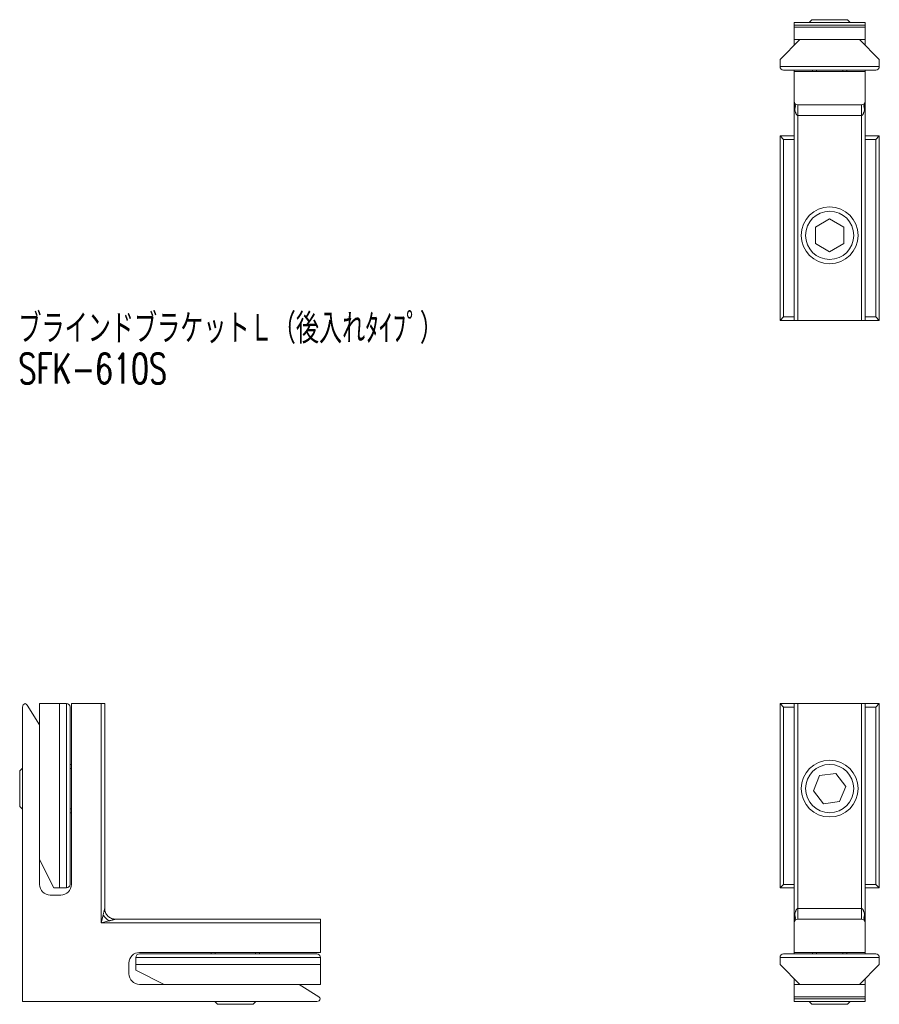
# Model space of a CAD drawing. Header units: millimetres. Extents: x 134 to 255, y 91 to 230.
import ezdxf

# ---------------------------------------------------------------- set-up
doc = ezdxf.new("R2010")
doc.units = ezdxf.units.MM
doc.styles.add('SLDTEXTSTYLE0', font='TXT', dxfattribs={"width": 0.7, "bigfont": 'bigfont'})

# ---------------------------------------------------------------- blocks, each defined once
blk = doc.blocks.new('SW_NOTE_0')
at = {"color": 0, "linetype": 'Continuous', "lineweight": 0, "attachment_point": 1, "style": 'SLDTEXTSTYLE0'}
for s, insert, char_height in [('ブラインドブラケットＬ（後入れﾀｲﾌﾟ）', (0, 5.46), 4.2333), ('SFK-610S', (0, -0.19), 4.233)]:
    blk.add_mtext(s, dxfattribs=dict(at, insert=insert, char_height=char_height))

msp = doc.modelspace()

# ---------------------------------------------------------------- linework, layer by layer
at = {"color": 7, "linetype": 'Continuous', "lineweight": 15}
for p, q in [((243.07, 229.34), (243.07, 229.71)), ((243.07, 229.71), (253.07, 229.71)), ((243.07, 229.06), (243.07, 229.34)), ((243.07, 229.34), (253.07, 229.34)), ((243.07, 227.31), (243.07, 229.06)), ((253.07, 229.06), (243.07, 229.06)), ((245.57, 230.11), (245.17, 229.71)), ((245.57, 230.11), (250.57, 230.11)), ((250.97, 229.71), (250.57, 230.11)), ((253.07, 229.71), (253.07, 229.34)), ((253.07, 229.34), (253.07, 229.06)), ((253.07, 227.31), (253.07, 229.06)), ((241.07, 224.51), (243.87, 227.31)), ((243.07, 226.51), (243.07, 227.31)), ((243.87, 227.31), (243.07, 227.31)), ((243.87, 227.31), (252.27, 227.31)), ((253.07, 227.31), (252.27, 227.31)), ((252.27, 227.31), (255.07, 224.51)), ((253.07, 227.31), (253.07, 226.51)), ((241.07, 223.51), (241.07, 224.51)), ((241.07, 223.51), (255.07, 223.51)), ((255.07, 224.51), (255.07, 223.51)), ((254.57, 223.01), (241.57, 223.01)), ((243.07, 222.81), (243.07, 223.01)), ((243.07, 218.61), (243.07, 222.81)), ((253.07, 222.81), (243.07, 222.81)), ((253.07, 223.01), (253.07, 222.81)), ((253.07, 218.61), (253.07, 222.81)), ((243.07, 187.71), (243.07, 218.61)), ((243.57, 218.11), (252.57, 218.11)), ((253.07, 218.61), (253.07, 187.71)), ((252.57, 216.61), (243.57, 216.61)), ((243.57, 216.61), (243.57, 187.71)), ((252.57, 187.71), (252.57, 216.61)), ((241.07, 213.72), (243.07, 213.72)), ((241.07, 213.72), (241.57, 213.22)), ((241.07, 187.72), (241.07, 213.72)), ((241.57, 213.22), (241.57, 188.22)), ((253.07, 213.72), (255.07, 213.72)), ((255.07, 213.72), (254.57, 213.22)), ((254.57, 188.22), (254.57, 213.22)), ((255.07, 213.72), (255.07, 187.72)), ((248.07, 202.02), (246.07, 200.86)), ((250.07, 200.86), (248.07, 202.02)), ((246.07, 200.86), (246.07, 198.55)), ((250.07, 198.55), (250.07, 200.86)), ((246.07, 198.55), (248.07, 197.4)), ((248.07, 197.4), (250.07, 198.55)), ((241.07, 187.72), (241.57, 188.22)), ((243.07, 187.72), (241.07, 187.72)), ((243.57, 187.71), (243.07, 187.71)), ((243.57, 187.71), (252.57, 187.71)), ((253.07, 187.71), (252.57, 187.71)), ((255.07, 187.72), (253.07, 187.72)), ((255.07, 187.72), (254.57, 188.22)), ((136.68, 130.73), (134.93, 133.49)), ((139.48, 133.73), (136.68, 133.73)), ((136.68, 130.73), (136.68, 133.73)), ((140.48, 133.73), (139.48, 133.73)), ((139.48, 107.73), (139.48, 133.73)), ((140.48, 107.73), (140.48, 133.73)), ((141.18, 108.23), (141.18, 133.73)), ((145.38, 133.73), (141.18, 133.73)), ((145.38, 133.73), (145.88, 133.73)), ((145.38, 102.83), (145.38, 133.73)), ((145.88, 133.73), (145.88, 104.83)), ((241.07, 133.73), (243.07, 133.73)), ((241.07, 133.73), (241.57, 133.23)), ((241.07, 107.73), (241.07, 133.73)), ((243.07, 102.83), (243.07, 133.73)), ((243.07, 133.73), (243.57, 133.73)), ((243.57, 133.73), (252.57, 133.73)), ((243.57, 133.73), (243.57, 104.83)), ((252.57, 133.73), (253.07, 133.73)), ((252.57, 104.83), (252.57, 133.73)), ((253.07, 133.73), (253.07, 102.83)), ((253.07, 133.73), (255.07, 133.73)), ((255.07, 133.73), (254.57, 133.23)), ((255.07, 133.73), (255.07, 107.73)), ((134.28, 133.23), (134.28, 91.73)), ((140.98, 133.23), (140.98, 108.23)), ((241.57, 133.23), (241.57, 108.23)), ((254.57, 108.23), (254.57, 133.23)), ((136.68, 108.23), (136.68, 130.73)), ((141.18, 125.13), (140.98, 125.13)), ((134.28, 124.63), (133.88, 124.23)), ((133.88, 119.23), (133.88, 124.23)), ((246.66, 123.56), (245.78, 121.43)), ((248.95, 123.86), (246.66, 123.56)), ((250.36, 122.03), (248.95, 123.86)), ((245.78, 121.43), (247.18, 119.59)), ((249.47, 119.89), (250.36, 122.03)), ((247.18, 119.59), (249.47, 119.89)), ((133.88, 119.23), (134.28, 118.83)), ((140.98, 118.33), (141.18, 118.33)), ((136.68, 111.73), (138.68, 107.73)), ((139.48, 107.73), (138.68, 107.73)), ((140.48, 107.73), (139.48, 107.73)), ((241.07, 107.73), (241.57, 108.23)), ((243.07, 107.73), (241.07, 107.73)), ((255.07, 107.73), (253.07, 107.73)), ((255.07, 107.73), (254.57, 108.23)), ((139.68, 106.73), (138.18, 106.73)), ((243.57, 104.83), (252.57, 104.83)), ((145.38, 102.83), (145.65, 103.89)), ((146.45, 103.09), (145.38, 102.83)), ((176.28, 102.83), (145.38, 102.83)), ((147.38, 103.33), (176.28, 103.33)), ((176.28, 103.33), (176.28, 102.83)), ((176.28, 98.63), (176.28, 102.83)), ((243.07, 98.63), (243.07, 102.83)), ((243.57, 103.33), (252.57, 103.33)), ((253.07, 98.63), (253.07, 102.83)), ((150.78, 98.63), (176.28, 98.63)), ((160.88, 98.63), (160.88, 98.43)), ((167.68, 98.43), (167.68, 98.63)), ((253.07, 98.63), (243.07, 98.63)), ((243.07, 98.43), (243.07, 98.63)), ((253.07, 98.63), (253.07, 98.43)), ((176.27, 97.93), (150.27, 97.93)), ((150.27, 96.93), (150.27, 97.93)), ((150.77, 98.43), (175.77, 98.43)), ((176.27, 96.93), (176.27, 97.93)), ((241.07, 96.93), (241.07, 97.93)), ((255.07, 97.93), (241.07, 97.93)), ((241.57, 98.43), (254.57, 98.43)), ((255.07, 97.93), (255.07, 96.93)), ((149.28, 97.13), (149.28, 95.63)), ((150.27, 96.13), (150.27, 96.93)), ((150.27, 96.93), (176.27, 96.93)), ((150.27, 96.13), (154.27, 94.13)), ((176.27, 94.13), (176.27, 96.93)), ((243.87, 94.13), (241.07, 96.93)), ((255.07, 96.93), (252.27, 94.13)), ((243.07, 94.13), (243.07, 94.93)), ((253.07, 94.93), (253.07, 94.13)), ((150.78, 94.13), (173.28, 94.13)), ((173.28, 94.13), (176.05, 92.37)), ((173.28, 94.13), (176.27, 94.13)), ((243.07, 94.13), (243.07, 92.37)), ((243.87, 94.13), (243.07, 94.13)), ((252.27, 94.13), (243.87, 94.13)), ((253.07, 94.13), (252.27, 94.13)), ((253.07, 94.13), (253.07, 92.37)), ((134.28, 91.73), (175.78, 91.73)), ((161.38, 91.73), (161.78, 91.33)), ((166.78, 91.33), (167.18, 91.73)), ((243.07, 92.09), (243.07, 92.37)), ((243.07, 92.37), (253.07, 92.37)), ((243.07, 91.73), (243.07, 92.09)), ((253.07, 92.09), (243.07, 92.09)), ((253.07, 91.73), (243.07, 91.73)), ((245.17, 91.73), (245.57, 91.33)), ((250.57, 91.33), (250.97, 91.73)), ((253.07, 92.37), (253.07, 92.09)), ((253.07, 92.09), (253.07, 91.73)), ((164.28, 91.33), (161.78, 91.33)), ((166.78, 91.33), (164.28, 91.33)), ((250.57, 91.33), (245.57, 91.33))]:
    msp.add_line(p, q, dxfattribs=at)
at = {"color": 144, "linetype": 'Continuous', "lineweight": 0}
for p, q in [((245.67, 222.81), (245.67, 223.01)), ((246.22, 222.81), (246.22, 223.01)), ((249.92, 223.01), (249.92, 222.81)), ((250.47, 223.01), (250.47, 222.81)), ((141.18, 124.58), (140.98, 124.58)), ((140.98, 118.87), (141.18, 118.87)), ((141.18, 118.32), (140.98, 118.32)), ((160.87, 98.43), (160.87, 98.63)), ((161.43, 98.63), (161.43, 98.43)), ((167.14, 98.43), (167.14, 98.63)), ((245.67, 98.43), (245.67, 98.63)), ((246.22, 98.43), (246.22, 98.63)), ((249.92, 98.63), (249.92, 98.43)), ((250.47, 98.63), (250.47, 98.43))]:
    msp.add_line(p, q, dxfattribs=at)
at = {"color": 8, "linetype": 'Continuous', "lineweight": 15}
for p, q in [((243.07, 213.22), (241.57, 213.22)), ((254.57, 213.22), (253.07, 213.22)), ((241.57, 188.22), (243.07, 188.22)), ((253.07, 188.22), (254.57, 188.22)), ((243.07, 133.23), (241.57, 133.23)), ((254.57, 133.23), (253.07, 133.23)), ((241.57, 108.23), (243.07, 108.23)), ((253.07, 108.23), (254.57, 108.23))]:
    msp.add_line(p, q, dxfattribs=at)
at = {"color": 144, "linetype": 'Continuous', "lineweight": 0}
for centre in [(248.07, 199.71), (248.07, 121.73)]:
    msp.add_circle(centre, 4, dxfattribs=at)
at = {"color": 7, "linetype": 'Continuous', "lineweight": 15}
for centre in [(248.07, 199.71), (248.07, 121.73)]:
    msp.add_circle(centre, 3.4, dxfattribs=at)
for centre, radius, start, end in [((241.57, 223.51), 0.5, 180, 270), ((254.57, 223.51), 0.5, 270, 0), ((243.57, 218.61), 0.5, 180, 270), ((252.57, 218.61), 0.5, 270, 0), ((134.78, 133.23), 0.5, 105.9725, 180), ((134.51, 133.23), 0.5, 32.3474, 74.0275), ((140.48, 133.23), 0.5, 0, 90), ((138.18, 108.23), 1.5, 180, 270), ((139.68, 108.23), 1.5, 270, 0), ((140.48, 108.23), 0.5, 270, 0), ((243.57, 102.83), 0.5, 90, 180), ((252.57, 102.83), 0.5, 0, 90), ((150.78, 97.13), 1.5, 90, 180), ((150.77, 97.93), 0.5, 90, 180), ((175.77, 97.93), 0.5, 0, 90), ((241.57, 97.93), 0.5, 90, 180), ((254.57, 97.93), 0.5, 0, 90), ((150.78, 95.63), 1.5, 180, 270), ((175.78, 92.23), 0.5, 270, 344.0275), ((175.78, 91.95), 0.5, 15.9725, 57.6526)]:
    msp.add_arc(centre, radius, start, end, dxfattribs=at)
for centre, start_param, end_param in [((243.57, 218.61), 1.570796, 2.131907), ((252.57, 218.61), 4.151279, 4.712389), ((243.57, 102.83), 1.009686, 1.570796), ((252.57, 102.83), 4.712389, 5.273499)]:
    msp.add_ellipse(centre, major_axis=(0, 2), ratio=0.25, start_param=start_param, end_param=end_param, dxfattribs=at)
for points, knots in [([(243.15, 217.54), (243.21, 217.69), (243.25, 217.84), (243.25, 218.11), (243.21, 218.24), (243.15, 218.34)], [0, 0, 0, 0, 0.5, 0.5, 1, 1, 1, 1]), ([(243.57, 216.61), (243.57, 216.78), (243.57, 216.97), (243.57, 217.34), (243.57, 217.52), (243.57, 217.81), (243.57, 217.93), (243.57, 218.08), (243.57, 218.11), (243.57, 218.11)], [0, 0, 0, 0, 0.25, 0.25, 0.5, 0.5, 0.75, 0.75, 1, 1, 1, 1]), ([(252.57, 216.61), (252.57, 216.8), (252.57, 217), (252.57, 217.36), (252.57, 217.53), (252.57, 217.81), (252.57, 217.92), (252.57, 218.07), (252.57, 218.11), (252.57, 218.11)], [0, 0, 0, 0, 0.25, 0.25, 0.5, 0.5, 0.75, 0.75, 1, 1, 1, 1]), ([(252.99, 218.34), (252.93, 218.24), (252.89, 218.11), (252.89, 217.84), (252.93, 217.69), (252.99, 217.54)], [0, 0, 0, 0, 0.5, 0.5, 1, 1, 1, 1]), ([(243.57, 216.61), (243.56, 216.61), (243.53, 216.61), (243.5, 216.63), (243.46, 216.65), (243.42, 216.69), (243.38, 216.76), (243.33, 216.84), (243.3, 216.93), (243.26, 217.03), (243.22, 217.18), (243.18, 217.36), (243.15, 217.49), (243.15, 217.54)], [0, 0, 0, 0, 0.031496, 0.065491, 0.103852, 0.147893, 0.228917, 0.326788, 0.407179, 0.492246, 0.631471, 0.841393, 1, 1, 1, 1]), ([(252.99, 217.54), (252.98, 217.49), (252.96, 217.36), (252.92, 217.18), (252.88, 217.03), (252.84, 216.93), (252.81, 216.84), (252.76, 216.76), (252.71, 216.69), (252.66, 216.64), (252.62, 216.61), (252.58, 216.61), (252.57, 216.61)], [0, 0, 0, 0, 0.1586426, 0.3686107, 0.5078672, 0.5929142, 0.673361, 0.7712156, 0.8522956, 0.9096608, 0.9576399, 1, 1, 1, 1]), ([(145.65, 103.89), (145.66, 103.95), (145.69, 104.08), (145.74, 104.25), (145.78, 104.4), (145.8, 104.51), (145.82, 104.59), (145.84, 104.68), (145.86, 104.75), (145.87, 104.79), (145.88, 104.82), (145.88, 104.83), (145.88, 104.83)], [0, 0, 0, 0, 0.1586426, 0.3686107, 0.5078672, 0.5929142, 0.673361, 0.7712156, 0.8522956, 0.9096608, 0.9576399, 1, 1, 1, 1]), ([(147.38, 103.33), (147.21, 103.33), (147.01, 103.36), (146.65, 103.51), (146.47, 103.62), (146.18, 103.91), (146.06, 104.09), (145.91, 104.46), (145.88, 104.65), (145.88, 104.83)], [0, 0, 0, 0, 0.25, 0.25, 0.5, 0.5, 0.75, 0.75, 1, 1, 1, 1]), ([(243.15, 103.89), (243.15, 103.95), (243.18, 104.08), (243.22, 104.25), (243.26, 104.4), (243.3, 104.51), (243.33, 104.59), (243.38, 104.68), (243.42, 104.75), (243.47, 104.79), (243.52, 104.82), (243.55, 104.83), (243.57, 104.83)], [0, 0, 0, 0, 0.1586426, 0.3686107, 0.5078672, 0.5929142, 0.673361, 0.7712156, 0.8522956, 0.9096608, 0.9576399, 1, 1, 1, 1]), ([(243.57, 103.33), (243.57, 103.33), (243.57, 103.36), (243.57, 103.51), (243.57, 103.62), (243.57, 103.91), (243.57, 104.09), (243.57, 104.46), (243.57, 104.65), (243.57, 104.83)], [0, 0, 0, 0, 0.25, 0.25, 0.5, 0.5, 0.75, 0.75, 1, 1, 1, 1]), ([(252.57, 103.33), (252.57, 103.33), (252.57, 103.37), (252.57, 103.52), (252.57, 103.63), (252.57, 103.91), (252.57, 104.07), (252.57, 104.43), (252.57, 104.63), (252.57, 104.83)], [0, 0, 0, 0, 0.25, 0.25, 0.5, 0.5, 0.75, 0.75, 1, 1, 1, 1]), ([(252.57, 104.83), (252.58, 104.83), (252.6, 104.82), (252.64, 104.81), (252.67, 104.78), (252.72, 104.74), (252.76, 104.68), (252.81, 104.59), (252.84, 104.51), (252.88, 104.4), (252.92, 104.25), (252.96, 104.08), (252.98, 103.95), (252.99, 103.89)], [0, 0, 0, 0, 0.031482, 0.065473, 0.103839, 0.147897, 0.22892, 0.326791, 0.407181, 0.492248, 0.631473, 0.841393, 1, 1, 1, 1]), ([(146.45, 103.09), (146.3, 103.2), (146.15, 103.32), (145.88, 103.6), (145.75, 103.74), (145.65, 103.89)], [0, 0, 0, 0, 0.5, 0.5, 1, 1, 1, 1]), ([(147.38, 103.33), (147.38, 103.33), (147.38, 103.33), (147.36, 103.32), (147.34, 103.32), (147.3, 103.31), (147.23, 103.29), (147.15, 103.27), (147.06, 103.25), (146.96, 103.22), (146.81, 103.18), (146.63, 103.14), (146.5, 103.11), (146.45, 103.09)], [0, 0, 0, 0, 0.031496, 0.065491, 0.103852, 0.147893, 0.228917, 0.326788, 0.407179, 0.492246, 0.631471, 0.841393, 1, 1, 1, 1]), ([(243.15, 103.09), (243.21, 103.2), (243.25, 103.32), (243.25, 103.6), (243.21, 103.74), (243.15, 103.89)], [0, 0, 0, 0, 0.5, 0.5, 1, 1, 1, 1]), ([(252.99, 103.89), (252.93, 103.74), (252.89, 103.6), (252.89, 103.32), (252.93, 103.2), (252.99, 103.09)], [0, 0, 0, 0, 0.5, 0.5, 1, 1, 1, 1])]:
    msp.add_open_spline(points, degree=3, knots=knots, dxfattribs=at)

# ---------------------------------------------------------------- block references
at = {"color": 7, "linetype": 'Continuous', "lineweight": 0}
msp.add_blockref('SW_NOTE_0', (133.7, 183.24), dxfattribs=at)

doc.saveas('drawing.dxf')
